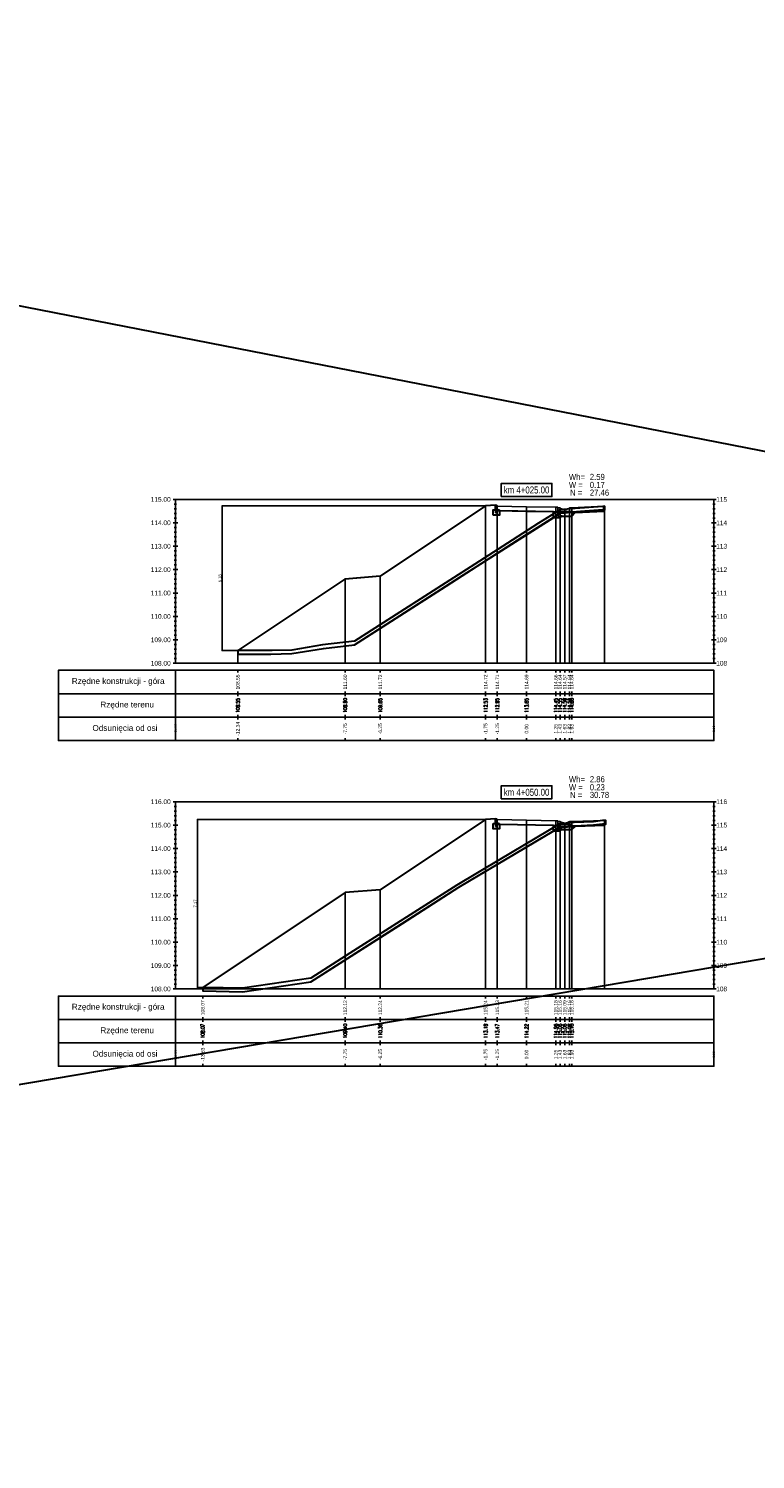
# Model space of a CAD drawing. Extents: x 7537626 to 7538805, y 5722894 to 5725486.
# Tile 68 of 105: x 7538529 to 7538560, y 5725288 to 5725349. Entities that reach past the tile are written whole.
import ezdxf

# ---------------------------------------------------------------- set-up
doc = ezdxf.new("R2010")
doc.units = 0
doc.header["$PDMODE"] = 35
doc.header["$PDSIZE"] = 0.3
for name, color, linetype in [('C-DROGI-PROFILE', 7, 'Continuous'), ('C-DROGI-PROFILE-ETYKIETY', 7, 'Continuous'), ('C-DROGI-PRZEKROJE-ETYKIETY', 7, 'Continuous'), ('C-POPRZECZKA-przekrój', 2, 'Continuous'), ('C-POPRZECZKA-widok', 1, 'Continuous')]:
    doc.layers.add(name, color=color, linetype=linetype)
for name, color, linetype, lineweight, plot in [('D-1.pow. hum.', 7, 'Continuous', 30, False), ('D-2.wykop', 30, 'Continuous', 30, False), ('D-3.nasyp', 4, 'Continuous', 30, False)]:
    doc.layers.add(name, color=color, linetype=linetype, lineweight=lineweight, plot=plot)
doc.layers.add('D-roboty-ziemne-opis', color=2, linetype='Continuous', lineweight=30)
doc.layers.add('poprzeczki', color=7, linetype='Continuous', true_color=0x0000d6)
doc.styles.add('2mm08', font='arial.ttf', dxfattribs={"width": 0.8})
doc.styles.add('opis_50', font='arial.ttf', dxfattribs={"height": 0.125})
doc.styles.get("Standard").update_dxf_attribs({"font": 'arial.ttf'})
doc.dimstyles.new('OPIS_50', dxfattribs={"dimscale": 0.5, "dimtxt": 0.125, "dimasz": 0.25, "dimexe": 0.1, "dimexo": 0.15, "dimgap": 0.1, "dimtad": 1, "dimzin": 0, "dimtxsty": 'opis_50', "dimblk": 'ARCHTICK', "dimcen": 0.15, "dimdle": 0.1, "dimaunit": 2, "dimadec": 4, "dimazin": 0, "dimtfac": 1, "dimtmove": 0, "dimatfit": 3, "dimfxl": 1, "dimarcsym": 0})

# ---------------------------------------------------------------- blocks, each defined once
blk = doc.blocks.new('_ArchTick')
at = {"color": 0, "linetype": 'ByBlock', "const_width": 0.15}
blk.add_lwpolyline([(-0.5, -0.5), (0.5, 0.5)], dxfattribs=at)
blk = doc.blocks.new('*D278')
at = {"layer": 'Defpoints', "color": 0, "transparency": 16777216}
for p in [(7538548.229, 5725328.94), (7538536.979, 5725322.764), (7538537.644, 5725322.764)]:
    blk.add_point(p, dxfattribs=at)
at = {"layer": 'poprzeczki', "color": 0, "lineweight": -2, "transparency": 16777216}
for p, q in [((7538548.214, 5725328.94), (7538536.969, 5725328.94)), ((7538536.979, 5725328.95), (7538536.979, 5725322.754)), ((7538537.629, 5725322.764), (7538536.969, 5725322.764))]:
    blk.add_line(p, q, dxfattribs=at)
at = {"layer": 'poprzeczki', "color": 0, "lineweight": -2, "transparency": 16777216, "xscale": 0.025, "yscale": 0.025, "zscale": 0.025}
for p, rotation in [((7538536.979, 5725328.94), 90), ((7538536.979, 5725322.764), 270)]:
    blk.add_blockref('_ArchTick', p, dxfattribs=dict(at, rotation=rotation))
at = {"layer": 'poprzeczki', "color": 0, "transparency": 16777216, "insert": (7538536.894, 5725325.852), "char_height": 0.125, "attachment_point": 5, "rotation": 90, "style": 'opis_50'}
blk.add_mtext('6,18', dxfattribs=at)
blk = doc.blocks.new('*D279')
at = {"layer": 'Defpoints', "color": 0, "transparency": 16777216}
for p in [(7538548.229, 5725315.544), (7538535.92, 5725308.369), (7538536.147, 5725308.369)]:
    blk.add_point(p, dxfattribs=at)
at = {"layer": 'poprzeczki', "color": 0, "lineweight": -2, "transparency": 16777216}
for p, q in [((7538548.214, 5725315.544), (7538535.91, 5725315.544)), ((7538535.92, 5725315.554), (7538535.92, 5725308.359)), ((7538536.132, 5725308.369), (7538535.91, 5725308.369))]:
    blk.add_line(p, q, dxfattribs=at)
at = {"layer": 'poprzeczki', "color": 0, "lineweight": -2, "transparency": 16777216, "xscale": 0.025, "yscale": 0.025, "zscale": 0.025}
for p, rotation in [((7538535.92, 5725315.544), 90), ((7538535.92, 5725308.369), 270)]:
    blk.add_blockref('_ArchTick', p, dxfattribs=dict(at, rotation=rotation))
at = {"layer": 'poprzeczki', "color": 0, "transparency": 16777216, "insert": (7538535.835, 5725311.957), "char_height": 0.125, "attachment_point": 5, "rotation": 90, "style": 'opis_50'}
blk.add_mtext('7,17', dxfattribs=at)

msp = doc.modelspace()

# ---------------------------------------------------------------- linework, layer by layer
at = {"layer": 'C-DROGI-PROFILE', "color": 7, "linetype": 'Continuous', "lineweight": -3}
for p, q in [((7538537.644, 5725321.92), (7538537.644, 5725321.82)), ((7538542.229, 5725321.92), (7538542.229, 5725321.82)), ((7538543.729, 5725321.92), (7538543.729, 5725321.82)), ((7538548.229, 5725321.92), (7538548.229, 5725321.82)), ((7538548.729, 5725321.92), (7538548.729, 5725321.82)), ((7538549.979, 5725321.92), (7538549.979, 5725321.82)), ((7538551.229, 5725321.92), (7538551.229, 5725321.82)), ((7538551.409, 5725321.92), (7538551.409, 5725321.82)), ((7538551.609, 5725321.92), (7538551.609, 5725321.82)), ((7538551.809, 5725321.92), (7538551.809, 5725321.82)), ((7538551.909, 5725321.92), (7538551.909, 5725321.82)), ((7538537.644, 5725320.92), (7538537.644, 5725321.02)), ((7538537.644, 5725320.92), (7538537.644, 5725320.82)), ((7538542.229, 5725320.92), (7538542.229, 5725321.02)), ((7538542.229, 5725320.92), (7538542.229, 5725320.82)), ((7538543.729, 5725320.92), (7538543.729, 5725321.02)), ((7538543.729, 5725320.92), (7538543.729, 5725320.82)), ((7538548.229, 5725320.92), (7538548.229, 5725321.02)), ((7538548.229, 5725320.92), (7538548.229, 5725320.82)), ((7538548.729, 5725320.92), (7538548.729, 5725321.02)), ((7538548.729, 5725320.92), (7538548.729, 5725320.82)), ((7538549.979, 5725320.92), (7538549.979, 5725321.02)), ((7538549.979, 5725320.92), (7538549.979, 5725320.82)), ((7538551.229, 5725320.92), (7538551.229, 5725321.02)), ((7538551.229, 5725320.92), (7538551.229, 5725320.82)), ((7538551.409, 5725320.92), (7538551.409, 5725321.02)), ((7538551.409, 5725320.92), (7538551.409, 5725320.82)), ((7538551.609, 5725320.92), (7538551.609, 5725321.02)), ((7538551.609, 5725320.92), (7538551.609, 5725320.82)), ((7538551.809, 5725320.92), (7538551.809, 5725321.02)), ((7538551.809, 5725320.92), (7538551.809, 5725320.82)), ((7538551.909, 5725320.92), (7538551.909, 5725321.02)), ((7538551.909, 5725320.92), (7538551.909, 5725320.82)), ((7538537.644, 5725319.92), (7538537.644, 5725320.02)), ((7538537.644, 5725319.92), (7538537.644, 5725319.82)), ((7538542.229, 5725319.92), (7538542.229, 5725320.02)), ((7538542.229, 5725319.92), (7538542.229, 5725319.82)), ((7538543.729, 5725319.92), (7538543.729, 5725320.02)), ((7538543.729, 5725319.92), (7538543.729, 5725319.82)), ((7538548.229, 5725319.92), (7538548.229, 5725320.02)), ((7538548.229, 5725319.92), (7538548.229, 5725319.82)), ((7538548.729, 5725319.92), (7538548.729, 5725320.02)), ((7538548.729, 5725319.92), (7538548.729, 5725319.82)), ((7538549.979, 5725319.92), (7538549.979, 5725320.02)), ((7538549.979, 5725319.92), (7538549.979, 5725319.82)), ((7538551.229, 5725319.92), (7538551.229, 5725320.02)), ((7538551.229, 5725319.92), (7538551.229, 5725319.82)), ((7538551.409, 5725319.92), (7538551.409, 5725320.02)), ((7538551.409, 5725319.92), (7538551.409, 5725319.82)), ((7538551.609, 5725319.92), (7538551.609, 5725320.02)), ((7538551.609, 5725319.92), (7538551.609, 5725319.82)), ((7538551.809, 5725319.92), (7538551.809, 5725320.02)), ((7538551.809, 5725319.92), (7538551.809, 5725319.82)), ((7538551.909, 5725319.92), (7538551.909, 5725320.02)), ((7538551.909, 5725319.92), (7538551.909, 5725319.82)), ((7538537.644, 5725318.92), (7538537.644, 5725319.02)), ((7538542.229, 5725318.92), (7538542.229, 5725319.02)), ((7538543.729, 5725318.92), (7538543.729, 5725319.02)), ((7538548.229, 5725318.92), (7538548.229, 5725319.02)), ((7538548.729, 5725318.92), (7538548.729, 5725319.02)), ((7538549.979, 5725318.92), (7538549.979, 5725319.02)), ((7538551.229, 5725318.92), (7538551.229, 5725319.02)), ((7538551.409, 5725318.92), (7538551.409, 5725319.02)), ((7538551.609, 5725318.92), (7538551.609, 5725319.02)), ((7538551.809, 5725318.92), (7538551.809, 5725319.02)), ((7538551.909, 5725318.92), (7538551.909, 5725319.02)), ((7538536.147, 5725308.003), (7538536.147, 5725307.903)), ((7538542.229, 5725308.003), (7538542.229, 5725307.903)), ((7538543.729, 5725308.003), (7538543.729, 5725307.903)), ((7538548.229, 5725308.003), (7538548.229, 5725307.903)), ((7538548.729, 5725308.003), (7538548.729, 5725307.903)), ((7538549.979, 5725308.003), (7538549.979, 5725307.903)), ((7538551.229, 5725308.003), (7538551.229, 5725307.903)), ((7538551.409, 5725308.003), (7538551.409, 5725307.903)), ((7538551.609, 5725308.003), (7538551.609, 5725307.903)), ((7538551.809, 5725308.003), (7538551.809, 5725307.903)), ((7538551.909, 5725308.003), (7538551.909, 5725307.903)), ((7538536.147, 5725307.003), (7538536.147, 5725307.103)), ((7538536.147, 5725307.003), (7538536.147, 5725306.903)), ((7538542.229, 5725307.003), (7538542.229, 5725307.103)), ((7538542.229, 5725307.003), (7538542.229, 5725306.903)), ((7538543.729, 5725307.003), (7538543.729, 5725307.103)), ((7538543.729, 5725307.003), (7538543.729, 5725306.903)), ((7538548.229, 5725307.003), (7538548.229, 5725307.103)), ((7538548.229, 5725307.003), (7538548.229, 5725306.903)), ((7538548.729, 5725307.003), (7538548.729, 5725307.103)), ((7538548.729, 5725307.003), (7538548.729, 5725306.903)), ((7538549.979, 5725307.003), (7538549.979, 5725307.103)), ((7538549.979, 5725307.003), (7538549.979, 5725306.903)), ((7538551.229, 5725307.003), (7538551.229, 5725307.103)), ((7538551.229, 5725307.003), (7538551.229, 5725306.903)), ((7538551.409, 5725307.003), (7538551.409, 5725307.103)), ((7538551.409, 5725307.003), (7538551.409, 5725306.903)), ((7538551.609, 5725307.003), (7538551.609, 5725307.103)), ((7538551.609, 5725307.003), (7538551.609, 5725306.903)), ((7538551.809, 5725307.003), (7538551.809, 5725307.103)), ((7538551.809, 5725307.003), (7538551.809, 5725306.903)), ((7538551.909, 5725307.003), (7538551.909, 5725307.103)), ((7538551.909, 5725307.003), (7538551.909, 5725306.903)), ((7538536.147, 5725306.003), (7538536.147, 5725306.103)), ((7538542.229, 5725306.003), (7538542.229, 5725306.103)), ((7538543.729, 5725306.003), (7538543.729, 5725306.103)), ((7538548.229, 5725306.003), (7538548.229, 5725306.103)), ((7538548.729, 5725306.003), (7538548.729, 5725306.103)), ((7538549.979, 5725306.003), (7538549.979, 5725306.103)), ((7538551.229, 5725306.003), (7538551.229, 5725306.103)), ((7538551.409, 5725306.003), (7538551.409, 5725306.103)), ((7538551.609, 5725306.003), (7538551.609, 5725306.103)), ((7538551.809, 5725306.003), (7538551.809, 5725306.103)), ((7538551.909, 5725306.003), (7538551.909, 5725306.103)), ((7538536.147, 5725306.003), (7538536.147, 5725305.903)), ((7538542.229, 5725306.003), (7538542.229, 5725305.903)), ((7538543.729, 5725306.003), (7538543.729, 5725305.903)), ((7538548.229, 5725306.003), (7538548.229, 5725305.903)), ((7538548.729, 5725306.003), (7538548.729, 5725305.903)), ((7538549.979, 5725306.003), (7538549.979, 5725305.903)), ((7538551.229, 5725306.003), (7538551.229, 5725305.903)), ((7538551.409, 5725306.003), (7538551.409, 5725305.903)), ((7538551.609, 5725306.003), (7538551.609, 5725305.903)), ((7538551.809, 5725306.003), (7538551.809, 5725305.903)), ((7538551.909, 5725306.003), (7538551.909, 5725305.903)), ((7538536.147, 5725305.003), (7538536.147, 5725305.103)), ((7538542.229, 5725305.003), (7538542.229, 5725305.103)), ((7538543.729, 5725305.003), (7538543.729, 5725305.103)), ((7538548.229, 5725305.003), (7538548.229, 5725305.103)), ((7538548.729, 5725305.003), (7538548.729, 5725305.103)), ((7538549.979, 5725305.003), (7538549.979, 5725305.103)), ((7538551.229, 5725305.003), (7538551.229, 5725305.103)), ((7538551.409, 5725305.003), (7538551.409, 5725305.103)), ((7538551.609, 5725305.003), (7538551.609, 5725305.103)), ((7538551.809, 5725305.003), (7538551.809, 5725305.103)), ((7538551.909, 5725305.003), (7538551.909, 5725305.103))]:
    msp.add_line(p, q, dxfattribs=at)
at = {"layer": 'C-DROGI-PROFILE', "color": 1, "linetype": 'Continuous', "lineweight": -3}
for points in [[(7538534.979, 5725320.92), (7538534.979, 5725321.92), (7538529.979, 5725321.92), (7538529.979, 5725320.92)], [(7538534.979, 5725320.92), (7538557.979, 5725320.92), (7538557.979, 5725321.92), (7538534.979, 5725321.92)], [(7538534.979, 5725319.92), (7538534.979, 5725320.92), (7538529.979, 5725320.92), (7538529.979, 5725319.92)], [(7538534.979, 5725319.92), (7538557.979, 5725319.92), (7538557.979, 5725320.92), (7538534.979, 5725320.92)], [(7538534.979, 5725318.92), (7538534.979, 5725319.92), (7538529.979, 5725319.92), (7538529.979, 5725318.92)], [(7538534.979, 5725318.92), (7538557.979, 5725318.92), (7538557.979, 5725319.92), (7538534.979, 5725319.92)], [(7538534.979, 5725307.003), (7538534.979, 5725308.003), (7538529.979, 5725308.003), (7538529.979, 5725307.003)], [(7538534.979, 5725307.003), (7538557.979, 5725307.003), (7538557.979, 5725308.003), (7538534.979, 5725308.003)], [(7538534.979, 5725306.003), (7538534.979, 5725307.003), (7538529.979, 5725307.003), (7538529.979, 5725306.003)], [(7538534.979, 5725306.003), (7538557.979, 5725306.003), (7538557.979, 5725307.003), (7538534.979, 5725307.003)], [(7538534.979, 5725305.003), (7538534.979, 5725306.003), (7538529.979, 5725306.003), (7538529.979, 5725305.003)], [(7538534.979, 5725305.003), (7538557.979, 5725305.003), (7538557.979, 5725306.003), (7538534.979, 5725306.003)]]:
    msp.add_3dface(points, dxfattribs=at)
at = {"layer": 'C-DROGI-PRZEKROJE-ETYKIETY', "color": 1, "linetype": 'Continuous', "lineweight": -3}
for p, q in [((7538548.229, 5725328.94), (7538548.229, 5725322.22)), ((7538548.729, 5725328.934), (7538548.729, 5725322.22)), ((7538549.979, 5725328.909), (7538549.979, 5725322.22)), ((7538551.229, 5725328.884), (7538551.229, 5725322.22)), ((7538551.409, 5725328.858), (7538551.409, 5725322.22)), ((7538551.609, 5725328.788), (7538551.609, 5725322.22)), ((7538551.809, 5725328.858), (7538551.809, 5725322.22)), ((7538551.909, 5725328.858), (7538551.909, 5725322.22)), ((7538553.309, 5725328.926), (7538553.309, 5725322.22)), ((7538548.229, 5725315.544), (7538548.229, 5725308.303)), ((7538548.729, 5725315.538), (7538548.729, 5725308.303)), ((7538549.979, 5725315.513), (7538549.979, 5725308.303)), ((7538551.229, 5725315.488), (7538551.229, 5725308.303)), ((7538551.409, 5725315.462), (7538551.409, 5725308.303)), ((7538551.609, 5725315.392), (7538551.609, 5725308.303)), ((7538551.809, 5725315.462), (7538551.809, 5725308.303)), ((7538551.909, 5725315.462), (7538551.909, 5725308.303)), ((7538553.309, 5725315.498), (7538553.309, 5725308.303))]:
    msp.add_line(p, q, dxfattribs=at)
for points in [[(7538542.229, 5725325.82), (7538542.229, 5725322.22)], [(7538543.729, 5725325.94), (7538543.729, 5725322.22)], [(7538537.644, 5725322.764), (7538537.644, 5725322.22)], [(7538542.229, 5725312.424), (7538542.229, 5725308.303)], [(7538543.729, 5725312.544), (7538543.729, 5725308.303)], [(7538536.147, 5725308.369), (7538536.147, 5725308.303)]]:
    msp.add_lwpolyline(points, dxfattribs=at)
at = {"layer": 'C-POPRZECZKA-przekrój', "color": 2, "linetype": 'Continuous', "lineweight": -3}
for p, q in [((7538548.229, 5725328.94), (7538548.649, 5725328.974)), ((7538548.549, 5725328.544), (7538548.549, 5725328.774)), ((7538548.549, 5725328.774), (7538548.649, 5725328.774)), ((7538548.689, 5725328.974), (7538548.649, 5725328.974)), ((7538548.649, 5725328.974), (7538548.649, 5725328.644)), ((7538548.649, 5725328.774), (7538548.649, 5725328.674)), ((7538548.694, 5725328.974), (7538548.689, 5725328.974)), ((7538548.703, 5725328.972), (7538548.694, 5725328.974)), ((7538548.711, 5725328.967), (7538548.703, 5725328.972)), ((7538548.717, 5725328.962), (7538548.711, 5725328.967)), ((7538548.721, 5725328.957), (7538548.717, 5725328.962)), ((7538548.726, 5725328.95), (7538548.721, 5725328.957)), ((7538548.728, 5725328.941), (7538548.726, 5725328.95)), ((7538548.729, 5725328.934), (7538548.728, 5725328.941)), ((7538548.729, 5725328.934), (7538549.979, 5725328.909)), ((7538548.729, 5725328.934), (7538548.73, 5725328.734)), ((7538548.729, 5725328.644), (7538548.729, 5725328.934)), ((7538548.729, 5725328.934), (7538548.729, 5725328.774)), ((7538548.729, 5725328.774), (7538548.829, 5725328.774)), ((7538548.73, 5725328.734), (7538549.979, 5725328.709)), ((7538548.829, 5725328.774), (7538548.829, 5725328.544)), ((7538549.979, 5725328.709), (7538549.979, 5725328.909)), ((7538549.979, 5725328.909), (7538551.229, 5725328.884)), ((7538549.979, 5725328.709), (7538551.228, 5725328.684)), ((7538551.129, 5725328.454), (7538551.129, 5725328.684)), ((7538551.129, 5725328.684), (7538551.229, 5725328.684)), ((7538551.229, 5725328.884), (7538551.228, 5725328.684)), ((7538551.229, 5725328.884), (7538551.309, 5725328.884)), ((7538551.229, 5725328.684), (7538551.229, 5725328.884)), ((7538551.229, 5725328.884), (7538551.229, 5725328.554)), ((7538551.309, 5725328.508), (7538551.309, 5725328.884)), ((7538551.309, 5725328.858), (7538551.409, 5725328.858)), ((7538551.309, 5725328.708), (7538551.309, 5725328.858)), ((7538551.909, 5725328.708), (7538551.309, 5725328.708)), ((7538551.309, 5725328.684), (7538551.409, 5725328.684)), ((7538551.309, 5725328.554), (7538551.309, 5725328.684)), ((7538551.409, 5725328.858), (7538551.426, 5725328.845)), ((7538551.409, 5725328.684), (7538551.409, 5725328.454)), ((7538551.426, 5725328.845), (7538551.443, 5725328.834)), ((7538551.443, 5725328.834), (7538551.46, 5725328.825)), ((7538551.46, 5725328.825), (7538551.479, 5725328.815)), ((7538551.479, 5725328.815), (7538551.501, 5725328.807)), ((7538551.501, 5725328.807), (7538551.529, 5725328.798)), ((7538551.529, 5725328.798), (7538551.555, 5725328.793)), ((7538551.555, 5725328.793), (7538551.578, 5725328.79)), ((7538551.578, 5725328.79), (7538551.609, 5725328.788)), ((7538551.609, 5725328.788), (7538551.631, 5725328.789)), ((7538551.631, 5725328.789), (7538551.657, 5725328.792)), ((7538551.657, 5725328.792), (7538551.679, 5725328.796)), ((7538551.679, 5725328.796), (7538551.708, 5725328.804)), ((7538551.708, 5725328.804), (7538551.734, 5725328.814)), ((7538551.734, 5725328.814), (7538551.759, 5725328.825)), ((7538551.759, 5725328.825), (7538551.777, 5725328.836)), ((7538551.777, 5725328.836), (7538551.793, 5725328.846)), ((7538551.793, 5725328.846), (7538551.809, 5725328.858)), ((7538551.809, 5725328.858), (7538551.909, 5725328.858)), ((7538551.909, 5725328.858), (7538551.909, 5725328.708)), ((7538551.909, 5725328.508), (7538551.909, 5725328.708)), ((7538548.829, 5725328.544), (7538548.549, 5725328.544)), ((7538548.649, 5725328.674), (7538548.729, 5725328.674)), ((7538548.649, 5725328.644), (7538548.729, 5725328.644)), ((7538551.409, 5725328.454), (7538551.129, 5725328.454)), ((7538551.229, 5725328.554), (7538551.309, 5725328.554)), ((7538551.309, 5725328.508), (7538551.909, 5725328.508)), ((7538548.229, 5725315.544), (7538548.649, 5725315.578)), ((7538548.549, 5725315.148), (7538548.549, 5725315.378)), ((7538548.549, 5725315.378), (7538548.649, 5725315.378)), ((7538548.689, 5725315.578), (7538548.649, 5725315.578)), ((7538548.649, 5725315.578), (7538548.649, 5725315.248)), ((7538548.649, 5725315.378), (7538548.649, 5725315.278)), ((7538548.649, 5725315.278), (7538548.729, 5725315.278)), ((7538548.649, 5725315.248), (7538548.729, 5725315.248)), ((7538548.694, 5725315.577), (7538548.689, 5725315.578)), ((7538548.703, 5725315.575), (7538548.694, 5725315.577)), ((7538548.711, 5725315.571), (7538548.703, 5725315.575)), ((7538548.717, 5725315.566), (7538548.711, 5725315.571)), ((7538548.721, 5725315.561), (7538548.717, 5725315.566)), ((7538548.726, 5725315.553), (7538548.721, 5725315.561)), ((7538548.728, 5725315.545), (7538548.726, 5725315.553)), ((7538548.729, 5725315.538), (7538548.728, 5725315.545)), ((7538548.729, 5725315.538), (7538549.979, 5725315.513)), ((7538548.729, 5725315.538), (7538548.73, 5725315.338)), ((7538548.729, 5725315.248), (7538548.729, 5725315.538)), ((7538548.729, 5725315.538), (7538548.729, 5725315.378)), ((7538548.729, 5725315.378), (7538548.829, 5725315.378)), ((7538548.73, 5725315.338), (7538549.979, 5725315.313)), ((7538548.829, 5725315.378), (7538548.829, 5725315.148)), ((7538549.979, 5725315.313), (7538549.979, 5725315.513)), ((7538549.979, 5725315.513), (7538551.229, 5725315.488)), ((7538549.979, 5725315.313), (7538551.228, 5725315.288)), ((7538551.129, 5725315.058), (7538551.129, 5725315.288)), ((7538551.129, 5725315.288), (7538551.229, 5725315.288)), ((7538551.229, 5725315.488), (7538551.228, 5725315.288)), ((7538551.229, 5725315.488), (7538551.309, 5725315.488)), ((7538551.229, 5725315.288), (7538551.229, 5725315.488)), ((7538551.229, 5725315.488), (7538551.229, 5725315.158)), ((7538551.309, 5725315.112), (7538551.309, 5725315.488)), ((7538551.309, 5725315.462), (7538551.409, 5725315.462)), ((7538551.309, 5725315.312), (7538551.309, 5725315.462)), ((7538551.909, 5725315.312), (7538551.309, 5725315.312)), ((7538551.309, 5725315.288), (7538551.409, 5725315.288)), ((7538551.309, 5725315.158), (7538551.309, 5725315.288)), ((7538551.409, 5725315.462), (7538551.426, 5725315.449)), ((7538551.409, 5725315.288), (7538551.409, 5725315.058)), ((7538551.426, 5725315.449), (7538551.443, 5725315.438)), ((7538551.443, 5725315.438), (7538551.46, 5725315.428)), ((7538551.46, 5725315.428), (7538551.479, 5725315.419)), ((7538551.479, 5725315.419), (7538551.501, 5725315.41)), ((7538551.501, 5725315.41), (7538551.529, 5725315.402)), ((7538551.529, 5725315.402), (7538551.555, 5725315.396)), ((7538551.555, 5725315.396), (7538551.578, 5725315.393)), ((7538551.578, 5725315.393), (7538551.609, 5725315.392)), ((7538551.609, 5725315.392), (7538551.631, 5725315.392)), ((7538551.631, 5725315.392), (7538551.657, 5725315.395)), ((7538551.657, 5725315.395), (7538551.679, 5725315.4)), ((7538551.679, 5725315.4), (7538551.708, 5725315.408)), ((7538551.708, 5725315.408), (7538551.734, 5725315.417)), ((7538551.734, 5725315.417), (7538551.759, 5725315.429)), ((7538551.759, 5725315.429), (7538551.777, 5725315.44)), ((7538551.777, 5725315.44), (7538551.793, 5725315.45)), ((7538551.793, 5725315.45), (7538551.809, 5725315.462)), ((7538551.809, 5725315.462), (7538551.909, 5725315.462)), ((7538551.909, 5725315.462), (7538551.909, 5725315.312)), ((7538551.909, 5725315.112), (7538551.909, 5725315.312)), ((7538548.829, 5725315.148), (7538548.549, 5725315.148)), ((7538551.409, 5725315.058), (7538551.129, 5725315.058)), ((7538551.229, 5725315.158), (7538551.309, 5725315.158)), ((7538551.309, 5725315.112), (7538551.909, 5725315.112))]:
    msp.add_line(p, q, dxfattribs=at)
for points in [[(7538537.644, 5725322.764), (7538542.229, 5725325.82), (7538543.729, 5725325.94), (7538548.229, 5725328.94)], [(7538536.147, 5725308.369), (7538542.229, 5725312.424), (7538543.729, 5725312.544), (7538548.229, 5725315.544)]]:
    msp.add_lwpolyline(points, dxfattribs=at)
at = {"layer": 'C-POPRZECZKA-przekrój'}
for points in [[(7538551.909, 5725328.858), (7538553.277, 5725328.926)], [(7538551.919, 5725328.658), (7538553.287, 5725328.726)], [(7538551.909, 5725315.462), (7538553.309, 5725315.497)], [(7538551.914, 5725315.262), (7538553.314, 5725315.297)]]:
    msp.add_lwpolyline(points, dxfattribs=at)
at = {"layer": 'C-POPRZECZKA-widok', "color": 1, "linetype": 'Continuous', "lineweight": -3}
for p, q in [((7538534.879, 5725329.22), (7538558.079, 5725329.22)), ((7538534.929, 5725329.02), (7538535.029, 5725329.02)), ((7538534.929, 5725328.82), (7538535.029, 5725328.82)), ((7538534.979, 5725322.22), (7538534.979, 5725329.22)), ((7538557.929, 5725329.02), (7538558.029, 5725329.02)), ((7538557.929, 5725328.82), (7538558.029, 5725328.82)), ((7538557.979, 5725322.22), (7538557.979, 5725329.22)), ((7538534.879, 5725328.22), (7538535.079, 5725328.22)), ((7538534.929, 5725328.62), (7538535.029, 5725328.62)), ((7538534.929, 5725328.42), (7538535.029, 5725328.42)), ((7538534.929, 5725328.22), (7538535.029, 5725328.22)), ((7538557.879, 5725328.22), (7538558.079, 5725328.22)), ((7538557.929, 5725328.62), (7538558.029, 5725328.62)), ((7538557.929, 5725328.42), (7538558.029, 5725328.42)), ((7538557.929, 5725328.22), (7538558.029, 5725328.22)), ((7538534.929, 5725328.02), (7538535.029, 5725328.02)), ((7538534.929, 5725327.82), (7538535.029, 5725327.82)), ((7538534.929, 5725327.62), (7538535.029, 5725327.62)), ((7538557.929, 5725328.02), (7538558.029, 5725328.02)), ((7538557.929, 5725327.82), (7538558.029, 5725327.82)), ((7538557.929, 5725327.62), (7538558.029, 5725327.62)), ((7538534.879, 5725327.22), (7538535.079, 5725327.22)), ((7538534.929, 5725327.42), (7538535.029, 5725327.42)), ((7538534.929, 5725327.22), (7538535.029, 5725327.22)), ((7538534.929, 5725327.02), (7538535.029, 5725327.02)), ((7538557.879, 5725327.22), (7538558.079, 5725327.22)), ((7538557.929, 5725327.42), (7538558.029, 5725327.42)), ((7538557.929, 5725327.22), (7538558.029, 5725327.22)), ((7538557.929, 5725327.02), (7538558.029, 5725327.02)), ((7538534.929, 5725326.82), (7538535.029, 5725326.82)), ((7538534.929, 5725326.62), (7538535.029, 5725326.62)), ((7538534.929, 5725326.42), (7538535.029, 5725326.42)), ((7538557.929, 5725326.82), (7538558.029, 5725326.82)), ((7538557.929, 5725326.62), (7538558.029, 5725326.62)), ((7538557.929, 5725326.42), (7538558.029, 5725326.42)), ((7538534.879, 5725326.22), (7538535.079, 5725326.22)), ((7538534.929, 5725326.22), (7538535.029, 5725326.22)), ((7538534.929, 5725326.02), (7538535.029, 5725326.02)), ((7538534.929, 5725325.82), (7538535.029, 5725325.82)), ((7538557.879, 5725326.22), (7538558.079, 5725326.22)), ((7538557.929, 5725326.22), (7538558.029, 5725326.22)), ((7538557.929, 5725326.02), (7538558.029, 5725326.02)), ((7538557.929, 5725325.82), (7538558.029, 5725325.82)), ((7538534.879, 5725325.22), (7538535.079, 5725325.22)), ((7538534.929, 5725325.62), (7538535.029, 5725325.62)), ((7538534.929, 5725325.42), (7538535.029, 5725325.42)), ((7538534.929, 5725325.22), (7538535.029, 5725325.22)), ((7538534.929, 5725325.02), (7538535.029, 5725325.02)), ((7538557.879, 5725325.22), (7538558.079, 5725325.22)), ((7538557.929, 5725325.62), (7538558.029, 5725325.62)), ((7538557.929, 5725325.42), (7538558.029, 5725325.42)), ((7538557.929, 5725325.22), (7538558.029, 5725325.22)), ((7538557.929, 5725325.02), (7538558.029, 5725325.02)), ((7538534.929, 5725324.82), (7538535.029, 5725324.82)), ((7538534.929, 5725324.62), (7538535.029, 5725324.62)), ((7538534.929, 5725324.42), (7538535.029, 5725324.42)), ((7538557.929, 5725324.82), (7538558.029, 5725324.82)), ((7538557.929, 5725324.62), (7538558.029, 5725324.62)), ((7538557.929, 5725324.42), (7538558.029, 5725324.42)), ((7538534.879, 5725324.22), (7538535.079, 5725324.22)), ((7538534.929, 5725324.22), (7538535.029, 5725324.22)), ((7538534.929, 5725324.02), (7538535.029, 5725324.02)), ((7538534.929, 5725323.82), (7538535.029, 5725323.82)), ((7538557.879, 5725324.22), (7538558.079, 5725324.22)), ((7538557.929, 5725324.22), (7538558.029, 5725324.22)), ((7538557.929, 5725324.02), (7538558.029, 5725324.02)), ((7538557.929, 5725323.82), (7538558.029, 5725323.82)), ((7538534.879, 5725323.22), (7538535.079, 5725323.22)), ((7538534.929, 5725323.62), (7538535.029, 5725323.62)), ((7538534.929, 5725323.42), (7538535.029, 5725323.42)), ((7538534.929, 5725323.22), (7538535.029, 5725323.22)), ((7538557.879, 5725323.22), (7538558.079, 5725323.22)), ((7538557.929, 5725323.62), (7538558.029, 5725323.62)), ((7538557.929, 5725323.42), (7538558.029, 5725323.42)), ((7538557.929, 5725323.22), (7538558.029, 5725323.22)), ((7538534.929, 5725323.02), (7538535.029, 5725323.02)), ((7538534.929, 5725322.82), (7538535.029, 5725322.82)), ((7538534.929, 5725322.62), (7538535.029, 5725322.62)), ((7538557.929, 5725323.02), (7538558.029, 5725323.02)), ((7538557.929, 5725322.82), (7538558.029, 5725322.82)), ((7538557.929, 5725322.62), (7538558.029, 5725322.62)), ((7538534.879, 5725322.22), (7538558.079, 5725322.22)), ((7538534.929, 5725322.42), (7538535.029, 5725322.42)), ((7538557.929, 5725322.42), (7538558.029, 5725322.42)), ((7538534.879, 5725316.303), (7538558.079, 5725316.303)), ((7538534.929, 5725316.103), (7538535.029, 5725316.103)), ((7538534.929, 5725315.903), (7538535.029, 5725315.903)), ((7538534.979, 5725308.303), (7538534.979, 5725316.303)), ((7538557.929, 5725316.103), (7538558.029, 5725316.103)), ((7538557.929, 5725315.903), (7538558.029, 5725315.903)), ((7538557.979, 5725308.303), (7538557.979, 5725316.303)), ((7538534.879, 5725315.303), (7538535.079, 5725315.303)), ((7538534.929, 5725315.703), (7538535.029, 5725315.703)), ((7538534.929, 5725315.503), (7538535.029, 5725315.503)), ((7538534.929, 5725315.303), (7538535.029, 5725315.303)), ((7538557.879, 5725315.303), (7538558.079, 5725315.303)), ((7538557.929, 5725315.703), (7538558.029, 5725315.703)), ((7538557.929, 5725315.503), (7538558.029, 5725315.503)), ((7538557.929, 5725315.303), (7538558.029, 5725315.303)), ((7538534.929, 5725315.103), (7538535.029, 5725315.103)), ((7538534.929, 5725314.903), (7538535.029, 5725314.903)), ((7538534.929, 5725314.703), (7538535.029, 5725314.703)), ((7538557.929, 5725315.103), (7538558.029, 5725315.103)), ((7538557.929, 5725314.903), (7538558.029, 5725314.903)), ((7538557.929, 5725314.703), (7538558.029, 5725314.703)), ((7538534.879, 5725314.303), (7538535.079, 5725314.303)), ((7538534.929, 5725314.503), (7538535.029, 5725314.503)), ((7538534.929, 5725314.303), (7538535.029, 5725314.303)), ((7538534.929, 5725314.103), (7538535.029, 5725314.103)), ((7538557.879, 5725314.303), (7538558.079, 5725314.303)), ((7538557.929, 5725314.503), (7538558.029, 5725314.503)), ((7538557.929, 5725314.303), (7538558.029, 5725314.303)), ((7538557.929, 5725314.103), (7538558.029, 5725314.103)), ((7538534.929, 5725313.903), (7538535.029, 5725313.903)), ((7538534.929, 5725313.703), (7538535.029, 5725313.703)), ((7538534.929, 5725313.503), (7538535.029, 5725313.503)), ((7538557.929, 5725313.903), (7538558.029, 5725313.903)), ((7538557.929, 5725313.703), (7538558.029, 5725313.703)), ((7538557.929, 5725313.503), (7538558.029, 5725313.503)), ((7538534.879, 5725313.303), (7538535.079, 5725313.303)), ((7538534.929, 5725313.303), (7538535.029, 5725313.303)), ((7538534.929, 5725313.103), (7538535.029, 5725313.103)), ((7538534.929, 5725312.903), (7538535.029, 5725312.903)), ((7538557.879, 5725313.303), (7538558.079, 5725313.303)), ((7538557.929, 5725313.303), (7538558.029, 5725313.303)), ((7538557.929, 5725313.103), (7538558.029, 5725313.103)), ((7538557.929, 5725312.903), (7538558.029, 5725312.903)), ((7538534.879, 5725312.303), (7538535.079, 5725312.303)), ((7538534.929, 5725312.703), (7538535.029, 5725312.703)), ((7538534.929, 5725312.503), (7538535.029, 5725312.503)), ((7538534.929, 5725312.303), (7538535.029, 5725312.303)), ((7538557.879, 5725312.303), (7538558.079, 5725312.303)), ((7538557.929, 5725312.703), (7538558.029, 5725312.703)), ((7538557.929, 5725312.503), (7538558.029, 5725312.503)), ((7538557.929, 5725312.303), (7538558.029, 5725312.303)), ((7538534.929, 5725312.103), (7538535.029, 5725312.103)), ((7538534.929, 5725311.903), (7538535.029, 5725311.903)), ((7538534.929, 5725311.703), (7538535.029, 5725311.703)), ((7538557.929, 5725312.103), (7538558.029, 5725312.103)), ((7538557.929, 5725311.903), (7538558.029, 5725311.903)), ((7538557.929, 5725311.703), (7538558.029, 5725311.703)), ((7538534.879, 5725311.303), (7538535.079, 5725311.303)), ((7538534.929, 5725311.503), (7538535.029, 5725311.503)), ((7538534.929, 5725311.303), (7538535.029, 5725311.303)), ((7538534.929, 5725311.103), (7538535.029, 5725311.103)), ((7538557.879, 5725311.303), (7538558.079, 5725311.303)), ((7538557.929, 5725311.503), (7538558.029, 5725311.503)), ((7538557.929, 5725311.303), (7538558.029, 5725311.303)), ((7538557.929, 5725311.103), (7538558.029, 5725311.103)), ((7538534.929, 5725310.903), (7538535.029, 5725310.903)), ((7538534.929, 5725310.703), (7538535.029, 5725310.703)), ((7538534.929, 5725310.503), (7538535.029, 5725310.503)), ((7538557.929, 5725310.903), (7538558.029, 5725310.903)), ((7538557.929, 5725310.703), (7538558.029, 5725310.703)), ((7538557.929, 5725310.503), (7538558.029, 5725310.503)), ((7538534.879, 5725310.303), (7538535.079, 5725310.303)), ((7538534.929, 5725310.303), (7538535.029, 5725310.303)), ((7538534.929, 5725310.103), (7538535.029, 5725310.103)), ((7538534.929, 5725309.903), (7538535.029, 5725309.903)), ((7538557.879, 5725310.303), (7538558.079, 5725310.303)), ((7538557.929, 5725310.303), (7538558.029, 5725310.303)), ((7538557.929, 5725310.103), (7538558.029, 5725310.103)), ((7538557.929, 5725309.903), (7538558.029, 5725309.903)), ((7538534.879, 5725309.303), (7538535.079, 5725309.303)), ((7538534.929, 5725309.703), (7538535.029, 5725309.703)), ((7538534.929, 5725309.503), (7538535.029, 5725309.503)), ((7538534.929, 5725309.303), (7538535.029, 5725309.303)), ((7538557.879, 5725309.303), (7538558.079, 5725309.303)), ((7538557.929, 5725309.703), (7538558.029, 5725309.703)), ((7538557.929, 5725309.503), (7538558.029, 5725309.503)), ((7538557.929, 5725309.303), (7538558.029, 5725309.303)), ((7538534.929, 5725309.103), (7538535.029, 5725309.103)), ((7538534.929, 5725308.903), (7538535.029, 5725308.903)), ((7538534.929, 5725308.703), (7538535.029, 5725308.703)), ((7538557.929, 5725309.103), (7538558.029, 5725309.103)), ((7538557.929, 5725308.903), (7538558.029, 5725308.903)), ((7538557.929, 5725308.703), (7538558.029, 5725308.703)), ((7538534.879, 5725308.303), (7538558.079, 5725308.303)), ((7538534.929, 5725308.503), (7538535.029, 5725308.503)), ((7538557.929, 5725308.503), (7538558.029, 5725308.503))]:
    msp.add_line(p, q, dxfattribs=at)
at = {"layer": 'C-POPRZECZKA-widok', "color": 3, "linetype": 'Continuous', "lineweight": -3}
for points in [[(7538548.899, 5725329.345), (7538551.058, 5725329.345), (7538551.058, 5725329.902), (7538548.899, 5725329.902)], [(7538548.899, 5725316.428), (7538551.058, 5725316.428), (7538551.058, 5725316.985), (7538548.899, 5725316.985)]]:
    msp.add_3dface(points, dxfattribs=at)
at = {"layer": 'D-1.pow. hum.'}
for points in [[(7538537.644, 5725322.764), (7538537.644, 5725322.614), (7538539.02, 5725322.611), (7538539.953, 5725322.632), (7538541.3, 5725322.857), (7538542.624, 5725323.011), (7538546.339, 5725325.389), (7538549.793, 5725327.602), (7538551.416, 5725328.629), (7538552.033, 5725328.685), (7538553.243, 5725328.775), (7538553.311, 5725328.776), (7538553.309, 5725328.926), (7538553.243, 5725328.925), (7538552.061, 5725328.837), (7538552.008, 5725328.83), (7538551.416, 5725328.779), (7538550.493, 5725328.2), (7538549.362, 5725327.476), (7538547.764, 5725326.452), (7538544.928, 5725324.636), (7538542.624, 5725323.161), (7538541.265, 5725323.002), (7538539.953, 5725322.782), (7538539.112, 5725322.762), (7538537.644, 5725322.764)], [(7538536.147, 5725308.369), (7538536.147, 5725308.219), (7538537.839, 5725308.185), (7538540.761, 5725308.61), (7538547.085, 5725312.649), (7538551.401, 5725315.214), (7538551.582, 5725315.212), (7538552.013, 5725315.26), (7538552.841, 5725315.302), (7538553.215, 5725315.347), (7538553.363, 5725315.349), (7538553.367, 5725315.499), (7538553.215, 5725315.497), (7538552.841, 5725315.452), (7538552.013, 5725315.41), (7538551.582, 5725315.362), (7538551.401, 5725315.365), (7538548.838, 5725313.841), (7538546.993, 5725312.744), (7538542.433, 5725309.832), (7538540.761, 5725308.76), (7538537.839, 5725308.335), (7538536.188, 5725308.367), (7538536.147, 5725308.369)]]:
    msp.add_lwpolyline(points, dxfattribs=at)
at = {"layer": 'D-2.wykop'}
for points in [[(7538551.139, 5725328.454), (7538551.409, 5725328.454), (7538551.493, 5725328.508), (7538551.909, 5725328.508), (7538552.049, 5725328.665), (7538553.287, 5725328.726), (7538553.311, 5725328.776), (7538553.243, 5725328.775), (7538552.276, 5725328.703), (7538551.416, 5725328.629), (7538551.139, 5725328.454)], [(7538551.138, 5725315.059), (7538551.409, 5725315.059), (7538551.486, 5725315.112), (7538551.909, 5725315.112), (7538552.067, 5725315.263), (7538553.309, 5725315.297), (7538553.363, 5725315.349), (7538553.309, 5725315.348), (7538553.215, 5725315.347), (7538552.841, 5725315.302), (7538552.034, 5725315.265), (7538551.582, 5725315.212), (7538551.401, 5725315.215), (7538551.139, 5725315.059)]]:
    msp.add_lwpolyline(points, dxfattribs=at)
at = {"layer": 'D-3.nasyp'}
for points in [[(7538467.673, 5725349.337), (7538780.682, 5725288.204)], [(7538448.807, 5725290.775), (7538762.96, 5725343.909)], [(7538548.549, 5725328.544), (7538548.549, 5725328.774), (7538548.649, 5725328.774), (7538548.649, 5725328.974), (7538548.229, 5725328.94), (7538543.729, 5725325.94), (7538542.212, 5725325.82), (7538537.644, 5725322.764), (7538537.644, 5725322.614), (7538539.058, 5725322.611), (7538539.953, 5725322.632), (7538541.3, 5725322.857), (7538542.624, 5725323.011), (7538547.128, 5725325.895), (7538551.139, 5725328.454), (7538551.129, 5725328.454), (7538551.129, 5725328.684), (7538548.836, 5725328.732), (7538548.829, 5725328.732), (7538548.829, 5725328.544), (7538548.549, 5725328.544)], [(7538553.287, 5725328.726), (7538553.277, 5725328.926), (7538553.309, 5725328.926), (7538553.311, 5725328.776), (7538553.287, 5725328.726)], [(7538551.409, 5725328.508), (7538551.409, 5725328.454), (7538551.493, 5725328.508), (7538551.409, 5725328.508)], [(7538551.909, 5725328.656), (7538551.909, 5725328.508), (7538552.049, 5725328.665), (7538551.909, 5725328.656)], [(7538548.549, 5725315.378), (7538548.649, 5725315.378), (7538548.649, 5725315.578), (7538548.229, 5725315.544), (7538543.729, 5725312.544), (7538542.229, 5725312.424), (7538536.147, 5725308.369), (7538536.147, 5725308.219), (7538537.839, 5725308.185), (7538540.761, 5725308.61), (7538544.673, 5725311.108), (7538547.085, 5725312.649), (7538551.137, 5725315.058), (7538551.129, 5725315.058), (7538551.129, 5725315.288), (7538548.829, 5725315.336), (7538548.829, 5725315.148), (7538548.549, 5725315.148), (7538548.549, 5725315.378)], [(7538552.067, 5725315.263), (7538551.909, 5725315.263), (7538551.909, 5725315.112), (7538552.067, 5725315.263)], [(7538553.309, 5725315.497), (7538553.314, 5725315.297), (7538553.363, 5725315.349), (7538553.367, 5725315.499), (7538553.309, 5725315.497)], [(7538551.409, 5725315.112), (7538551.409, 5725315.059), (7538551.486, 5725315.112), (7538551.409, 5725315.112)]]:
    msp.add_lwpolyline(points, dxfattribs=at)

# ---------------------------------------------------------------- texts
at = {"layer": 'C-DROGI-PROFILE', "color": 2}
for s, p in [('Rzędne konstrukcji - góra', (7538530.554, 5725321.337)), ('Rzędne terenu', (7538531.774, 5725320.331)), ('Odsunięcia od osi', (7538531.435, 5725319.331)), ('Rzędne konstrukcji - góra', (7538530.554, 5725307.42)), ('Rzędne terenu', (7538531.774, 5725306.414)), ('Odsunięcia od osi', (7538531.435, 5725305.414))]:
    msp.add_text(s, height=0.25, dxfattribs=at).set_placement(p)
at = {"layer": 'C-DROGI-PROFILE-ETYKIETY', "color": 1, "linetype": 'Continuous', "lineweight": -3, "char_height": 0.15, "attachment_point": 5, "rotation": 90, "style": '2mm08'}
for s, insert in [('108.55', (7538537.644, 5725321.42)), ('111.60', (7538542.229, 5725321.42)), ('111.72', (7538543.729, 5725321.42)), ('114.72', (7538548.229, 5725321.42)), ('114.71', (7538548.729, 5725321.42)), ('114.69', (7538549.979, 5725321.42)), ('114.66', (7538551.229, 5725321.42)), ('114.64', (7538551.409, 5725321.42)), ('114.57', (7538551.609, 5725321.42)), ('114.64', (7538551.809, 5725321.42)), ('114.64', (7538551.909, 5725321.42)), ('{\\Fsimplex|c238;108.55}', (7538537.644, 5725320.42)), ('{\\Fsimplex|c238;108.90}', (7538542.229, 5725320.42)), ('{\\Fsimplex|c238;109.65}', (7538543.729, 5725320.42)), ('{\\Fsimplex.shx|c238;112.53}', (7538548.229, 5725320.42)), ('{\\Fsimplex.shx|c238;112.85}', (7538548.729, 5725320.42)), ('{\\Fsimplex.shx|c238;113.65}', (7538549.979, 5725320.42)), ('{\\Fsimplex.shx|c238;114.45}', (7538551.229, 5725320.42)), ('{\\Fsimplex.shx|c238;114.55}', (7538551.409, 5725320.42)), ('{\\Fsimplex.shx|c238;114.58}', (7538551.609, 5725320.42)), ('{\\Fsimplex.shx|c238;114.59}', (7538551.809, 5725320.42)), ('{\\Fsimplex.shx|c238;114.60}', (7538551.909, 5725320.42)), ('-12.34', (7538537.644, 5725319.42)), ('-7.75', (7538542.229, 5725319.42)), ('-6.25', (7538543.729, 5725319.42)), ('-1.75', (7538548.229, 5725319.42)), ('-1.25', (7538548.729, 5725319.42)), ('0.00', (7538549.979, 5725319.42)), ('1.25', (7538551.229, 5725319.42)), ('1.43', (7538551.409, 5725319.42)), ('1.63', (7538551.609, 5725319.42)), ('1.83', (7538551.809, 5725319.42)), ('1.93', (7538551.909, 5725319.42)), ('108.07', (7538536.147, 5725307.503)), ('112.12', (7538542.229, 5725307.503)), ('112.24', (7538543.729, 5725307.503)), ('115.24', (7538548.229, 5725307.503)), ('115.23', (7538548.729, 5725307.503)), ('115.21', (7538549.979, 5725307.503)), ('115.18', (7538551.229, 5725307.503)), ('115.16', (7538551.409, 5725307.503)), ('115.09', (7538551.609, 5725307.503)), ('115.16', (7538551.809, 5725307.503)), ('115.16', (7538551.909, 5725307.503)), ('{\\Fsimplex|c238;108.07}', (7538536.147, 5725306.503)), ('{\\Fsimplex|c238;109.40}', (7538542.229, 5725306.503)), ('{\\Fsimplex|c238;110.36}', (7538543.729, 5725306.503)), ('{\\Fsimplex.shx|c238;113.18}', (7538548.229, 5725306.503)), ('{\\Fsimplex.shx|c238;113.47}', (7538548.729, 5725306.503)), ('{\\Fsimplex.shx|c238;114.22}', (7538549.979, 5725306.503)), ('{\\Fsimplex.shx|c238;114.96}', (7538551.229, 5725306.503)), ('{\\Fsimplex.shx|c238;115.06}', (7538551.409, 5725306.503)), ('{\\Fsimplex.shx|c238;115.06}', (7538551.609, 5725306.503)), ('{\\Fsimplex.shx|c238;115.08}', (7538551.809, 5725306.503)), ('{\\Fsimplex.shx|c238;115.10}', (7538551.909, 5725306.503)), ('-13.83', (7538536.147, 5725305.503)), ('-7.75', (7538542.229, 5725305.503)), ('-6.25', (7538543.729, 5725305.503)), ('-1.75', (7538548.229, 5725305.503)), ('-1.25', (7538548.729, 5725305.503)), ('0.00', (7538549.979, 5725305.503)), ('1.25', (7538551.229, 5725305.503)), ('1.43', (7538551.409, 5725305.503)), ('1.63', (7538551.609, 5725305.503)), ('1.83', (7538551.809, 5725305.503)), ('1.93', (7538551.909, 5725305.503))]:
    msp.add_mtext(s, dxfattribs=dict(at, insert=insert))
at = {"layer": 'C-DROGI-PROFILE-ETYKIETY', "color": 7, "linetype": 'Continuous', "lineweight": -3, "char_height": 0.1, "attachment_point": 5, "rotation": 90, "style": '2mm08'}
for s, insert in [('-15.00', (7538534.979, 5725319.42)), ('8.00', (7538557.979, 5725319.42)), ('-15.00', (7538534.979, 5725305.503)), ('8.00', (7538557.979, 5725305.503))]:
    msp.add_mtext(s, dxfattribs=dict(at, insert=insert))
at = {"layer": 'C-POPRZECZKA-widok', "color": 1, "linetype": 'Continuous', "lineweight": -3, "char_height": 0.2, "attachment_point": 6, "style": '2mm08'}
for s, insert in [('115.00', (7538534.779, 5725329.22)), ('114.00', (7538534.779, 5725328.22)), ('113.00', (7538534.779, 5725327.22)), ('112.00', (7538534.779, 5725326.22)), ('111.00', (7538534.779, 5725325.22)), ('110.00', (7538534.779, 5725324.22)), ('109.00', (7538534.779, 5725323.22)), ('108.00', (7538534.779, 5725322.22)), ('116.00', (7538534.779, 5725316.303)), ('115.00', (7538534.779, 5725315.303)), ('114.00', (7538534.779, 5725314.303)), ('113.00', (7538534.779, 5725313.303)), ('112.00', (7538534.779, 5725312.303)), ('111.00', (7538534.779, 5725311.303)), ('110.00', (7538534.779, 5725310.303)), ('109.00', (7538534.779, 5725309.303)), ('108.00', (7538534.779, 5725308.303))]:
    msp.add_mtext(s, dxfattribs=dict(at, insert=insert))
at = {"layer": 'C-POPRZECZKA-widok', "color": 3, "linetype": 'Continuous', "lineweight": -3, "char_height": 0.3, "attachment_point": 8, "style": '2mm08'}
for s, insert in [('km 4+025.00', (7538549.979, 5725329.47)), ('km 4+050.00', (7538549.979, 5725316.553))]:
    msp.add_mtext(s, dxfattribs=dict(at, insert=insert))
at = {"layer": 'C-POPRZECZKA-widok', "color": 1, "linetype": 'Continuous', "lineweight": -3, "char_height": 0.2, "attachment_point": 4}
for s, insert in [('115', (7538558.079, 5725329.22)), ('114', (7538558.079, 5725328.22)), ('113', (7538558.079, 5725327.22)), ('112', (7538558.079, 5725326.22)), ('111', (7538558.079, 5725325.22)), ('110', (7538558.079, 5725324.22)), ('109', (7538558.079, 5725323.22)), ('108', (7538558.079, 5725322.22)), ('116', (7538558.079, 5725316.303)), ('115', (7538558.079, 5725315.303)), ('114', (7538558.079, 5725314.303)), ('113', (7538558.079, 5725313.303)), ('112', (7538558.079, 5725312.303)), ('111', (7538558.079, 5725311.303)), ('110', (7538558.079, 5725310.303)), ('109', (7538558.079, 5725309.303)), ('108', (7538558.079, 5725308.303))]:
    msp.add_mtext(s, dxfattribs=dict(at, insert=insert))
at = {"layer": 'D-roboty-ziemne-opis', "lineweight": 25, "width": 0.9}
for s, p in [('Wh=', (7538551.786, 5725330.051)), ('W =', (7538551.786, 5725329.709)), ('2.59', (7538552.68, 5725330.051)), ('0.17', (7538552.68, 5725329.709)), ('N =', (7538551.834, 5725329.38)), ('27.46', (7538552.68, 5725329.38)), ('Wh=', (7538551.786, 5725317.134)), ('2.86', (7538552.68, 5725317.134)), ('W =', (7538551.786, 5725316.792)), ('N =', (7538551.834, 5725316.463)), ('30.78', (7538552.68, 5725316.463)), ('0.23', (7538552.68, 5725316.792))]:
    msp.add_text(s, height=0.2625, dxfattribs=at).set_placement(p)

# ---------------------------------------------------------------- dimensions: what is measured, and where the dimension line sits
at = {"layer": 'poprzeczki'}
for base, p1, p2, picture, middle in [((7538536.979, 5725322.764), (7538548.229, 5725328.94), (7538537.644, 5725322.764), '*D278', (7538536.894, 5725325.852)), ((7538535.9205, 5725308.3692), (7538548.2287, 5725315.544), (7538536.147, 5725308.3692), '*D279', (7538535.8354, 5725311.9566))]:
    dim = msp.add_linear_dim(base=base, p1=p1, p2=p2, angle=90, dimstyle='OPIS_50', override={"dimscale": 0.1}, dxfattribs=at)
    dim.commit()
    dim.dimension.update_dxf_attribs({"geometry": picture, "text_midpoint": middle})

doc.saveas('drawing.dxf')
